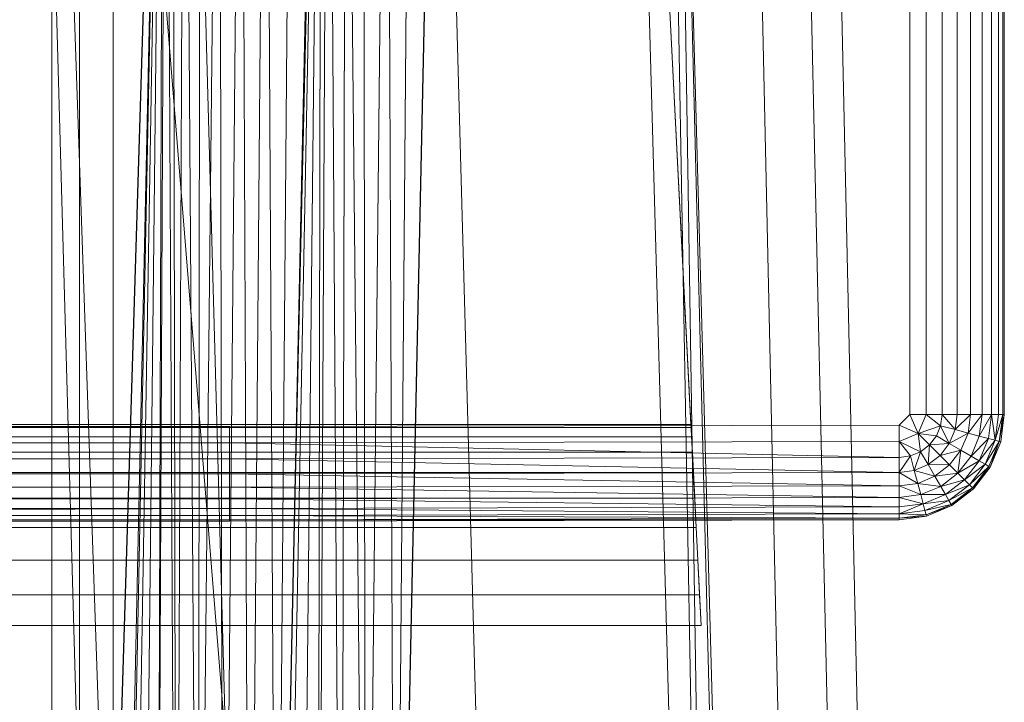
# Model space of a CAD drawing. Header units: metres. Extents: x 391.1 to 430.4, y 12.7 to 28.9.
# Tile 96 of 153: x 404.8434 to 404.9807, y 27.8704 to 27.9656. Entities that reach past the tile are written whole.
import ezdxf

# ---------------------------------------------------------------- set-up
doc = ezdxf.new("R2010")
doc.units = ezdxf.units.M
doc.layers.add('A-DETL-____-MBND', color=7, linetype='Continuous', lineweight=18)

# ---------------------------------------------------------------- blocks, each defined once
blk = doc.blocks.new('Family - Inodor PB-155417-01_FON_P0')
at = {"layer": 'A-DETL-____-MBND', "color": 253, "true_color": 0xaaaaaa}
for p, q in [((0.3742, 0.40749), (0.36709, 0.72691)), ((0.3742, 0.40749), (0.36709, 0.72691)), ((0.38104, 0.40776), (0.37392, 0.72725)), ((0.38104, 0.40776), (0.37392, 0.72725)), ((0.38526, 0.40793), (0.37814, 0.72747)), ((0.38526, 0.40793), (0.37814, 0.72747)), ((0.26816, 0.7262), (0.28224, 0.21652)), ((0.28568, 0.7262), (0.26951, 0.2042)), ((0.26951, 0.2042), (0.28565, 0.7256)), ((0.26951, 0.2042), (0.28565, 0.7256)), ((0.27003, 0.72561), (0.27003, 0.44571)), ((0.27003, 0.72561), (0.27965, 0.44571)), ((0.27003, 0.72561), (0.27003, 0.44571)), ((0.27003, 0.72561), (0.27965, 0.44571)), ((0.27003, 0.72561), (0.27003, 0.44571)), ((0.27003, 0.72561), (0.27003, 0.44571)), ((0.27003, 0.21593), (0.28565, 0.7256)), ((0.27003, 0.21593), (0.28565, 0.7256)), ((0.27392, 0.72561), (0.27392, 0.44571)), ((0.27392, 0.72561), (0.27392, 0.44571)), ((0.27859, 0.72561), (0.27859, 0.44571)), ((0.27859, 0.72561), (0.30126, 0.44572)), ((0.27859, 0.72561), (0.27859, 0.44571)), ((0.27859, 0.72561), (0.30126, 0.44572)), ((0.28565, 0.7256), (0.27965, 0.44571)), ((0.27965, 0.44571), (0.28565, 0.7256)), ((0.28565, 0.7256), (0.27965, 0.44571)), ((0.27965, 0.44571), (0.28565, 0.7256)), ((0.28565, 0.7256), (0.27996, 0.44571)), ((0.27996, 0.44571), (0.28565, 0.7256)), ((0.28565, 0.7256), (0.28094, 0.44571)), ((0.28094, 0.44571), (0.28565, 0.7256)), ((0.28565, 0.7256), (0.28254, 0.44571)), ((0.28254, 0.44571), (0.28565, 0.7256)), ((0.28565, 0.7256), (0.28471, 0.44571)), ((0.28471, 0.44571), (0.28565, 0.7256)), ((0.28471, 0.44571), (0.28596, 0.7256)), ((0.28471, 0.44571), (0.28596, 0.7256)), ((0.28596, 0.7256), (0.28739, 0.44571)), ((0.28596, 0.7256), (0.28739, 0.44571)), ((0.28694, 0.7256), (0.28739, 0.44571)), ((0.28694, 0.7256), (0.28739, 0.44571)), ((0.28854, 0.7256), (0.28739, 0.44571)), ((0.28739, 0.44571), (0.28854, 0.7256)), ((0.28854, 0.7256), (0.29049, 0.44571)), ((0.28854, 0.7256), (0.29049, 0.44571)), ((0.28891, 0.7262), (0.30299, 0.21652)), ((0.29071, 0.7256), (0.29049, 0.44571)), ((0.29049, 0.44571), (0.29071, 0.7256)), ((0.29049, 0.44571), (0.29339, 0.7256)), ((0.29049, 0.44571), (0.29339, 0.7256)), ((0.29339, 0.7256), (0.29392, 0.44571)), ((0.29339, 0.7256), (0.29392, 0.44571)), ((0.29649, 0.7256), (0.29392, 0.44571)), ((0.29392, 0.44571), (0.29649, 0.7256)), ((0.29649, 0.7256), (0.29758, 0.44571)), ((0.29649, 0.7256), (0.29758, 0.44571)), ((0.29992, 0.7256), (0.29758, 0.44571)), ((0.29758, 0.44571), (0.29992, 0.7256)), ((0.29992, 0.7256), (0.30135, 0.44571)), ((0.29992, 0.7256), (0.30135, 0.44571)), ((0.3076, 0.72555), (0.30126, 0.44572)), ((0.30126, 0.44572), (0.3076, 0.72555)), ((0.30749, 0.7262), (0.30135, 0.44571)), ((0.30358, 0.7256), (0.30135, 0.44571)), ((0.30135, 0.44571), (0.30358, 0.7256)), ((0.30135, 0.44571), (0.30735, 0.7256)), ((0.30135, 0.44571), (0.30735, 0.7256)), ((0.3076, 0.72555), (0.30226, 0.44566)), ((0.30226, 0.44566), (0.3076, 0.72555)), ((0.3076, 0.72555), (0.30471, 0.44566)), ((0.30471, 0.44566), (0.3076, 0.72555)), ((0.3076, 0.72555), (0.30715, 0.44566)), ((0.30715, 0.44566), (0.3076, 0.72555)), ((0.30715, 0.44566), (0.3086, 0.72555)), ((0.30715, 0.44566), (0.3086, 0.72555)), ((0.3086, 0.72555), (0.31043, 0.44566)), ((0.3086, 0.72555), (0.31043, 0.44566)), ((0.31105, 0.72555), (0.31043, 0.44566)), ((0.31043, 0.44566), (0.31105, 0.72555)), ((0.31105, 0.72555), (0.31384, 0.44566)), ((0.31105, 0.72555), (0.31384, 0.44566)), ((0.31349, 0.72555), (0.31384, 0.44566)), ((0.31349, 0.72555), (0.31384, 0.44566)), ((0.31677, 0.72555), (0.31384, 0.44566)), ((0.31384, 0.44566), (0.31677, 0.72555)), ((0.31677, 0.72555), (0.31794, 0.44566)), ((0.31677, 0.72555), (0.31794, 0.44566)), ((0.32408, 0.7262), (0.31794, 0.44566)), ((0.32019, 0.72555), (0.31794, 0.44566)), ((0.31794, 0.44566), (0.32019, 0.72555)), ((0.31794, 0.44566), (0.32395, 0.72555)), ((0.31794, 0.44566), (0.32395, 0.72555)), ((0.32395, 0.7262), (0.33803, 0.21652)), ((0.35083, 0.7262), (0.36491, 0.21652)), ((0.35578, 0.7262), (0.36491, 0.21652)), ((0.35697, 0.7262), (0.36491, 0.21652)), ((0.35697, 0.7262), (0.36986, 0.21652)), ((0.35697, 0.7262), (0.37104, 0.21652)), ((0.3592, 0.57586), (0.35226, 0.71226)), ((0.35226, 0.71226), (0.36063, 0.54781)), ((0.38973, 0.71226), (0.38973, 0.57723)), ((0.38973, 0.71226), (0.38973, 0.57723)), ((0.38973, 0.71226), (0.38973, 0.57723)), ((0.39201, 0.71226), (0.39201, 0.57723)), ((0.39201, 0.71226), (0.39201, 0.57723)), ((0.39201, 0.71226), (0.39201, 0.57723)), ((0.39423, 0.71226), (0.39423, 0.57723)), ((0.39423, 0.71226), (0.39423, 0.57723)), ((0.39423, 0.71226), (0.39423, 0.57723)), ((0.39631, 0.71226), (0.39631, 0.57723)), ((0.39631, 0.71226), (0.39631, 0.57723)), ((0.39631, 0.71226), (0.39631, 0.57723)), ((0.39819, 0.71226), (0.39819, 0.57723)), ((0.39819, 0.71226), (0.39819, 0.57723)), ((0.39819, 0.71226), (0.39819, 0.57723)), ((0.39982, 0.71226), (0.39982, 0.57723)), ((0.39982, 0.71226), (0.39982, 0.57723)), ((0.39982, 0.71226), (0.39982, 0.57723)), ((0.40114, 0.71226), (0.40114, 0.57723)), ((0.40114, 0.71226), (0.40114, 0.57723)), ((0.40114, 0.71226), (0.40114, 0.57723)), ((0.40211, 0.71226), (0.40211, 0.57723)), ((0.40211, 0.71226), (0.40211, 0.57723)), ((0.40211, 0.71226), (0.40211, 0.57723)), ((0.40271, 0.71226), (0.40271, 0.57723)), ((0.40271, 0.71226), (0.40271, 0.57723)), ((0.40271, 0.71226), (0.40271, 0.57723)), ((0.40291, 0.71226), (0.40291, 0.57723)), ((0.40291, 0.71226), (0.40291, 0.57723)), ((0.40291, 0.71226), (0.40291, 0.57723)), ((0.40291, 0.71226), (0.40291, 0.57723)), ((0.38973, 0.57723), (0.38826, 0.57576)), ((0.38826, 0.57576), (0.38973, 0.57723)), ((0.38826, 0.57576), (0.38973, 0.57723)), ((0.38973, 0.57723), (0.39091, 0.57458)), ((0.38973, 0.57723), (0.39201, 0.57723)), ((0.38973, 0.57723), (0.39091, 0.57458)), ((0.38973, 0.57723), (0.39201, 0.57723)), ((0.39201, 0.57723), (0.39091, 0.57458)), ((0.39091, 0.57458), (0.39201, 0.57723)), ((0.39201, 0.57723), (0.39402, 0.57569)), ((0.39201, 0.57723), (0.39423, 0.57723)), ((0.39201, 0.57723), (0.39402, 0.57569)), ((0.39201, 0.57723), (0.39423, 0.57723)), ((0.39201, 0.57723), (0.39402, 0.57569)), ((0.39201, 0.57723), (0.39423, 0.57723)), ((0.39423, 0.57723), (0.39402, 0.57569)), ((0.39423, 0.57723), (0.39402, 0.57569)), ((0.39402, 0.57569), (0.39423, 0.57723)), ((0.39423, 0.57723), (0.39631, 0.57723)), ((0.39423, 0.57723), (0.39603, 0.57515)), ((0.39423, 0.57723), (0.39631, 0.57723)), ((0.39423, 0.57723), (0.39631, 0.57723)), ((0.39423, 0.57723), (0.39603, 0.57515)), ((0.39631, 0.57723), (0.39603, 0.57515)), ((0.39631, 0.57723), (0.39603, 0.57515)), ((0.39603, 0.57515), (0.39631, 0.57723)), ((0.39603, 0.57515), (0.39819, 0.57723)), ((0.39603, 0.57515), (0.39819, 0.57723)), ((0.39631, 0.57723), (0.39819, 0.57723)), ((0.39631, 0.57723), (0.39819, 0.57723)), ((0.39631, 0.57723), (0.39819, 0.57723)), ((0.39819, 0.57723), (0.39785, 0.57466)), ((0.39819, 0.57723), (0.39785, 0.57466)), ((0.39785, 0.57466), (0.39819, 0.57723)), ((0.39785, 0.57466), (0.39982, 0.57723)), ((0.39785, 0.57466), (0.39982, 0.57723)), ((0.39819, 0.57723), (0.39982, 0.57723)), ((0.39819, 0.57723), (0.39982, 0.57723)), ((0.39819, 0.57723), (0.39982, 0.57723)), ((0.39982, 0.57723), (0.39942, 0.57424)), ((0.39982, 0.57723), (0.39942, 0.57424)), ((0.39942, 0.57424), (0.39982, 0.57723)), ((0.39942, 0.57424), (0.40114, 0.57723)), ((0.39942, 0.57424), (0.40114, 0.57723)), ((0.39982, 0.57723), (0.40114, 0.57723)), ((0.39982, 0.57723), (0.40114, 0.57723)), ((0.39982, 0.57723), (0.40114, 0.57723)), ((0.40114, 0.57723), (0.4007, 0.5739)), ((0.40114, 0.57723), (0.4007, 0.5739)), ((0.4007, 0.5739), (0.40114, 0.57723)), ((0.40114, 0.57723), (0.40211, 0.57723)), ((0.40114, 0.57723), (0.40164, 0.57365)), ((0.40114, 0.57723), (0.40211, 0.57723)), ((0.40114, 0.57723), (0.40211, 0.57723)), ((0.40114, 0.57723), (0.40164, 0.57365)), ((0.40211, 0.57723), (0.40164, 0.57365)), ((0.40211, 0.57723), (0.40164, 0.57365)), ((0.40164, 0.57365), (0.40211, 0.57723)), ((0.40164, 0.57365), (0.40271, 0.57723)), ((0.40164, 0.57365), (0.40271, 0.57723)), ((0.40211, 0.57723), (0.40271, 0.57723)), ((0.40211, 0.57723), (0.40271, 0.57723)), ((0.40211, 0.57723), (0.40271, 0.57723)), ((0.40271, 0.57723), (0.40221, 0.57349)), ((0.40271, 0.57723), (0.40221, 0.57349)), ((0.40221, 0.57349), (0.40291, 0.57723)), ((0.40221, 0.57349), (0.40271, 0.57723)), ((0.40221, 0.57349), (0.40291, 0.57723)), ((0.40291, 0.57723), (0.40241, 0.57344)), ((0.40291, 0.57723), (0.40241, 0.57344)), ((0.40291, 0.57723), (0.40241, 0.57344)), ((0.40291, 0.57723), (0.40241, 0.57344)), ((0.40271, 0.57723), (0.40291, 0.57723)), ((0.40271, 0.57723), (0.40291, 0.57723)), ((0.40271, 0.57723), (0.40291, 0.57723)), ((0.3592, 0.57586), (0.04193, 0.57586)), ((0.10805, 0.57556), (0.29485, 0.57556)), ((0.10805, 0.57556), (0.29485, 0.57556)), ((0.10805, 0.57556), (0.29485, 0.57556)), ((0.29485, 0.57556), (0.38826, 0.57576)), ((0.29485, 0.57556), (0.38826, 0.57576)), ((0.29485, 0.57556), (0.38826, 0.57576)), ((0.29485, 0.57556), (0.29485, 0.57328)), ((0.29485, 0.57556), (0.29485, 0.57328)), ((0.35923, 0.57542), (0.3592, 0.57586)), ((0.38826, 0.57576), (0.38826, 0.57348)), ((0.38826, 0.57576), (0.39091, 0.57458)), ((0.38826, 0.57348), (0.38826, 0.57576)), ((0.38826, 0.57576), (0.39091, 0.57458)), ((0.39091, 0.57458), (0.39402, 0.57569)), ((0.39091, 0.57458), (0.39402, 0.57569)), ((0.39402, 0.57569), (0.39343, 0.57425)), ((0.39402, 0.57569), (0.39343, 0.57425)), ((0.39343, 0.57425), (0.39402, 0.57569)), ((0.39603, 0.57515), (0.39402, 0.57569)), ((0.39402, 0.57569), (0.39523, 0.57321)), ((0.39402, 0.57569), (0.39603, 0.57515)), ((0.39402, 0.57569), (0.39603, 0.57515)), ((0.39402, 0.57569), (0.39523, 0.57321)), ((0.35929, 0.57413), (0.04184, 0.57413)), ((0.35923, 0.57542), (0.04191, 0.57542)), ((0.35929, 0.57413), (0.35923, 0.57542)), ((0.3594, 0.57201), (0.35929, 0.57413)), ((0.39091, 0.57458), (0.38826, 0.57348)), ((0.38826, 0.57348), (0.39091, 0.57458)), ((0.39091, 0.57458), (0.39124, 0.57206)), ((0.39091, 0.57458), (0.39248, 0.57301)), ((0.39091, 0.57458), (0.39343, 0.57425)), ((0.39091, 0.57458), (0.39124, 0.57206)), ((0.39091, 0.57458), (0.39248, 0.57301)), ((0.39091, 0.57458), (0.39124, 0.57206)), ((0.39091, 0.57458), (0.39343, 0.57425)), ((0.39091, 0.57458), (0.39248, 0.57301)), ((0.39091, 0.57458), (0.39343, 0.57425)), ((0.39343, 0.57425), (0.39248, 0.57301)), ((0.39343, 0.57425), (0.39248, 0.57301)), ((0.39248, 0.57301), (0.39343, 0.57425)), ((0.39343, 0.57425), (0.39523, 0.57321)), ((0.39343, 0.57425), (0.39523, 0.57321)), ((0.39343, 0.57425), (0.39523, 0.57321)), ((0.39603, 0.57515), (0.39523, 0.57321)), ((0.39603, 0.57515), (0.39523, 0.57321)), ((0.39523, 0.57321), (0.39603, 0.57515)), ((0.39523, 0.57321), (0.39785, 0.57466)), ((0.39523, 0.57321), (0.39785, 0.57466)), ((0.39603, 0.57515), (0.39785, 0.57466)), ((0.39603, 0.57515), (0.39785, 0.57466)), ((0.39603, 0.57515), (0.39785, 0.57466)), ((0.39785, 0.57466), (0.39686, 0.57227)), ((0.39785, 0.57466), (0.39686, 0.57227)), ((0.39686, 0.57227), (0.39785, 0.57466)), ((0.39785, 0.57466), (0.39942, 0.57424)), ((0.39785, 0.57466), (0.39942, 0.57424)), ((0.39785, 0.57466), (0.39942, 0.57424)), ((0.39942, 0.57424), (0.39827, 0.57145)), ((0.39942, 0.57424), (0.39827, 0.57145)), ((0.39827, 0.57145), (0.39942, 0.57424)), ((0.39942, 0.57424), (0.4007, 0.5739)), ((0.39942, 0.57424), (0.4007, 0.5739)), ((0.39942, 0.57424), (0.4007, 0.5739)), ((0.10805, 0.57328), (0.29485, 0.57328)), ((0.10805, 0.57328), (0.29485, 0.57328)), ((0.10805, 0.57328), (0.29485, 0.57328)), ((0.38826, 0.57348), (0.29485, 0.57328)), ((0.38826, 0.57348), (0.29485, 0.57328)), ((0.29485, 0.57328), (0.38826, 0.57348)), ((0.29485, 0.57328), (0.29485, 0.57106)), ((0.29485, 0.57328), (0.38826, 0.57126)), ((0.29485, 0.57328), (0.29485, 0.57106)), ((0.29485, 0.57328), (0.38826, 0.57126)), ((0.38826, 0.57348), (0.38826, 0.57126)), ((0.38826, 0.57348), (0.3898, 0.57147)), ((0.38826, 0.57348), (0.38826, 0.57126)), ((0.38826, 0.57126), (0.38826, 0.57348)), ((0.38826, 0.57348), (0.3898, 0.57147)), ((0.38826, 0.57348), (0.39124, 0.57206)), ((0.38826, 0.57348), (0.3898, 0.57147)), ((0.38826, 0.57348), (0.39124, 0.57206)), ((0.39248, 0.57301), (0.39124, 0.57206)), ((0.39248, 0.57301), (0.39124, 0.57206)), ((0.39124, 0.57206), (0.39248, 0.57301)), ((0.39248, 0.57301), (0.39228, 0.57026)), ((0.39228, 0.57026), (0.39248, 0.57301)), ((0.39248, 0.57301), (0.39523, 0.57321)), ((0.39248, 0.57301), (0.39523, 0.57321)), ((0.39248, 0.57301), (0.39395, 0.57154)), ((0.39248, 0.57301), (0.39395, 0.57154)), ((0.39248, 0.57301), (0.39395, 0.57154)), ((0.39523, 0.57321), (0.39395, 0.57154)), ((0.39523, 0.57321), (0.39395, 0.57154)), ((0.39395, 0.57154), (0.39523, 0.57321)), ((0.39523, 0.57321), (0.39686, 0.57227)), ((0.39523, 0.57321), (0.39686, 0.57227)), ((0.39523, 0.57321), (0.39686, 0.57227)), ((0.39827, 0.57145), (0.4007, 0.5739)), ((0.39827, 0.57145), (0.4007, 0.5739)), ((0.4007, 0.5739), (0.39941, 0.57079)), ((0.4007, 0.5739), (0.39941, 0.57079)), ((0.39941, 0.57079), (0.4007, 0.5739)), ((0.39941, 0.57079), (0.40164, 0.57365)), ((0.39941, 0.57079), (0.40164, 0.57365)), ((0.40164, 0.57365), (0.40025, 0.57031)), ((0.40164, 0.57365), (0.40025, 0.57031)), ((0.40025, 0.57031), (0.40164, 0.57365)), ((0.40025, 0.57031), (0.40221, 0.57349)), ((0.40025, 0.57031), (0.40221, 0.57349)), ((0.4007, 0.5739), (0.40164, 0.57365)), ((0.4007, 0.5739), (0.40164, 0.57365)), ((0.4007, 0.5739), (0.40164, 0.57365)), ((0.40221, 0.57349), (0.40077, 0.57001)), ((0.40221, 0.57349), (0.40077, 0.57001)), ((0.40077, 0.57001), (0.40221, 0.57349)), ((0.40221, 0.57349), (0.40094, 0.56991)), ((0.40094, 0.56991), (0.40221, 0.57349)), ((0.40241, 0.57344), (0.40094, 0.56991)), ((0.40241, 0.57344), (0.40094, 0.56991)), ((0.40241, 0.57344), (0.40094, 0.56991)), ((0.40094, 0.56991), (0.40241, 0.57344)), ((0.40164, 0.57365), (0.40221, 0.57349)), ((0.40164, 0.57365), (0.40221, 0.57349)), ((0.40164, 0.57365), (0.40221, 0.57349)), ((0.40221, 0.57349), (0.40241, 0.57344)), ((0.40221, 0.57349), (0.40241, 0.57344)), ((0.40221, 0.57349), (0.40241, 0.57344)), ((0.3594, 0.57201), (0.04173, 0.57201)), ((0.35955, 0.56914), (0.3594, 0.57201)), ((0.3898, 0.57147), (0.38826, 0.57126)), ((0.38826, 0.57126), (0.3898, 0.57147)), ((0.3898, 0.57147), (0.38826, 0.56918)), ((0.38826, 0.57126), (0.3898, 0.57147)), ((0.38826, 0.56918), (0.3898, 0.57147)), ((0.39124, 0.57206), (0.3898, 0.57147)), ((0.39124, 0.57206), (0.3898, 0.57147)), ((0.3898, 0.57147), (0.39124, 0.57206)), ((0.3898, 0.57147), (0.39034, 0.56946)), ((0.3898, 0.57147), (0.39034, 0.56946)), ((0.3898, 0.57147), (0.39034, 0.56946)), ((0.39124, 0.57206), (0.39034, 0.56946)), ((0.39034, 0.56946), (0.39124, 0.57206)), ((0.39124, 0.57206), (0.39228, 0.57026)), ((0.39124, 0.57206), (0.39228, 0.57026)), ((0.39124, 0.57206), (0.39228, 0.57026)), ((0.39395, 0.57154), (0.39228, 0.57026)), ((0.39228, 0.57026), (0.39395, 0.57154)), ((0.39228, 0.57026), (0.39395, 0.57154)), ((0.39395, 0.57154), (0.39686, 0.57227)), ((0.39395, 0.57154), (0.39686, 0.57227)), ((0.39395, 0.57154), (0.39528, 0.57021)), ((0.39395, 0.57154), (0.39528, 0.57021)), ((0.39395, 0.57154), (0.39528, 0.57021)), ((0.39686, 0.57227), (0.39528, 0.57021)), ((0.39686, 0.57227), (0.39528, 0.57021)), ((0.39528, 0.57021), (0.39686, 0.57227)), ((0.39686, 0.57227), (0.39643, 0.56906)), ((0.39643, 0.56906), (0.39686, 0.57227)), ((0.39827, 0.57145), (0.39643, 0.56906)), ((0.39643, 0.56906), (0.39827, 0.57145)), ((0.39643, 0.56906), (0.39827, 0.57145)), ((0.39686, 0.57227), (0.39827, 0.57145)), ((0.39686, 0.57227), (0.39827, 0.57145)), ((0.39686, 0.57227), (0.39827, 0.57145)), ((0.39827, 0.57145), (0.39941, 0.57079)), ((0.39827, 0.57145), (0.39941, 0.57079)), ((0.39827, 0.57145), (0.39941, 0.57079)), ((0.10805, 0.57106), (0.29485, 0.57106)), ((0.10805, 0.57106), (0.29485, 0.57106)), ((0.10805, 0.57106), (0.29485, 0.57106)), ((0.38826, 0.57126), (0.29485, 0.57106)), ((0.38826, 0.57126), (0.29485, 0.57106)), ((0.29485, 0.57106), (0.38826, 0.57126)), ((0.29485, 0.57106), (0.29485, 0.56898)), ((0.29485, 0.57106), (0.38826, 0.56918)), ((0.29485, 0.57106), (0.29485, 0.56898)), ((0.29485, 0.57106), (0.38826, 0.56918)), ((0.38826, 0.57126), (0.38826, 0.56918)), ((0.38826, 0.57126), (0.38826, 0.56918)), ((0.38826, 0.57126), (0.38826, 0.56918)), ((0.39228, 0.57026), (0.39034, 0.56946)), ((0.39034, 0.56946), (0.39228, 0.57026)), ((0.39034, 0.56946), (0.39228, 0.57026)), ((0.39228, 0.57026), (0.39322, 0.56863)), ((0.39228, 0.57026), (0.39322, 0.56863)), ((0.39228, 0.57026), (0.39528, 0.57021)), ((0.39228, 0.57026), (0.39322, 0.56863)), ((0.39228, 0.57026), (0.39528, 0.57021)), ((0.39528, 0.57021), (0.39322, 0.56863)), ((0.39528, 0.57021), (0.39322, 0.56863)), ((0.39322, 0.56863), (0.39528, 0.57021)), ((0.39528, 0.57021), (0.39643, 0.56906)), ((0.39528, 0.57021), (0.39643, 0.56906)), ((0.39528, 0.57021), (0.39643, 0.56906)), ((0.39643, 0.56906), (0.39941, 0.57079)), ((0.39643, 0.56906), (0.39941, 0.57079)), ((0.39941, 0.57079), (0.39736, 0.56812)), ((0.39941, 0.57079), (0.39736, 0.56812)), ((0.39736, 0.56812), (0.39941, 0.57079)), ((0.39736, 0.56812), (0.40025, 0.57031)), ((0.39736, 0.56812), (0.40025, 0.57031)), ((0.40025, 0.57031), (0.39805, 0.56744)), ((0.40025, 0.57031), (0.39805, 0.56744)), ((0.39805, 0.56744), (0.40025, 0.57031)), ((0.39805, 0.56744), (0.40077, 0.57001)), ((0.39805, 0.56744), (0.40077, 0.57001)), ((0.40077, 0.57001), (0.39847, 0.56702)), ((0.40077, 0.57001), (0.39847, 0.56702)), ((0.39847, 0.56702), (0.40077, 0.57001)), ((0.40077, 0.57001), (0.39862, 0.56687)), ((0.39862, 0.56687), (0.40077, 0.57001)), ((0.39941, 0.57079), (0.40025, 0.57031)), ((0.39941, 0.57079), (0.40025, 0.57031)), ((0.39941, 0.57079), (0.40025, 0.57031)), ((0.40025, 0.57031), (0.40077, 0.57001)), ((0.40025, 0.57031), (0.40077, 0.57001)), ((0.40025, 0.57031), (0.40077, 0.57001)), ((0.40077, 0.57001), (0.40094, 0.56991)), ((0.40077, 0.57001), (0.40094, 0.56991)), ((0.40077, 0.57001), (0.40094, 0.56991)), ((0.35955, 0.56914), (0.04159, 0.56914)), ((0.10805, 0.56898), (0.29485, 0.56898)), ((0.10805, 0.56898), (0.29485, 0.56898)), ((0.10805, 0.56898), (0.29485, 0.56898)), ((0.38826, 0.56918), (0.29485, 0.56898)), ((0.38826, 0.56918), (0.29485, 0.56898)), ((0.29485, 0.56898), (0.38826, 0.56918)), ((0.29485, 0.56898), (0.29485, 0.5671)), ((0.29485, 0.56898), (0.38826, 0.5673)), ((0.29485, 0.56898), (0.29485, 0.5671)), ((0.29485, 0.56898), (0.38826, 0.5673)), ((0.35973, 0.5656), (0.35955, 0.56914)), ((0.39034, 0.56946), (0.38826, 0.56918)), ((0.38826, 0.56918), (0.39034, 0.56946)), ((0.38826, 0.56918), (0.39034, 0.56946)), ((0.38826, 0.56918), (0.38826, 0.5673)), ((0.38826, 0.56918), (0.38826, 0.5673)), ((0.38826, 0.56918), (0.39083, 0.56764)), ((0.38826, 0.56918), (0.38826, 0.5673)), ((0.38826, 0.56918), (0.39083, 0.56764)), ((0.39034, 0.56946), (0.39083, 0.56764)), ((0.39034, 0.56946), (0.39083, 0.56764)), ((0.39034, 0.56946), (0.39322, 0.56863)), ((0.39034, 0.56946), (0.39083, 0.56764)), ((0.39034, 0.56946), (0.39322, 0.56863)), ((0.39322, 0.56863), (0.39083, 0.56764)), ((0.39322, 0.56863), (0.39083, 0.56764)), ((0.39083, 0.56764), (0.39322, 0.56863)), ((0.39322, 0.56863), (0.39643, 0.56906)), ((0.39322, 0.56863), (0.39643, 0.56906)), ((0.39322, 0.56863), (0.39404, 0.56722)), ((0.39322, 0.56863), (0.39404, 0.56722)), ((0.39322, 0.56863), (0.39404, 0.56722)), ((0.39643, 0.56906), (0.39404, 0.56722)), ((0.39643, 0.56906), (0.39404, 0.56722)), ((0.39404, 0.56722), (0.39643, 0.56906)), ((0.39643, 0.56906), (0.39736, 0.56812)), ((0.39643, 0.56906), (0.39736, 0.56812)), ((0.39643, 0.56906), (0.39736, 0.56812)), ((0.40094, 0.56991), (0.39862, 0.56687)), ((0.40094, 0.56991), (0.39862, 0.56687)), ((0.40094, 0.56991), (0.39862, 0.56687)), ((0.39862, 0.56687), (0.40094, 0.56991)), ((0.38826, 0.5673), (0.29485, 0.5671)), ((0.38826, 0.5673), (0.29485, 0.5671)), ((0.29485, 0.5671), (0.38826, 0.5673)), ((0.39083, 0.56764), (0.38826, 0.5673)), ((0.39083, 0.56764), (0.38826, 0.5673)), ((0.38826, 0.5673), (0.39083, 0.56764)), ((0.38826, 0.5673), (0.38826, 0.56567)), ((0.38826, 0.5673), (0.38826, 0.56567)), ((0.38826, 0.5673), (0.39125, 0.56607)), ((0.38826, 0.5673), (0.38826, 0.56567)), ((0.38826, 0.5673), (0.39125, 0.56607)), ((0.39083, 0.56764), (0.39125, 0.56607)), ((0.39083, 0.56764), (0.39125, 0.56607)), ((0.39083, 0.56764), (0.39404, 0.56722)), ((0.39083, 0.56764), (0.39125, 0.56607)), ((0.39083, 0.56764), (0.39404, 0.56722)), ((0.39404, 0.56722), (0.39736, 0.56812)), ((0.39404, 0.56722), (0.39736, 0.56812)), ((0.39736, 0.56812), (0.3947, 0.56608)), ((0.39736, 0.56812), (0.3947, 0.56608)), ((0.3947, 0.56608), (0.39736, 0.56812)), ((0.3947, 0.56608), (0.39805, 0.56744)), ((0.3947, 0.56608), (0.39805, 0.56744)), ((0.39805, 0.56744), (0.39518, 0.56524)), ((0.39805, 0.56744), (0.39518, 0.56524)), ((0.39518, 0.56524), (0.39805, 0.56744)), ((0.39736, 0.56812), (0.39805, 0.56744)), ((0.39736, 0.56812), (0.39805, 0.56744)), ((0.39736, 0.56812), (0.39805, 0.56744)), ((0.39805, 0.56744), (0.39847, 0.56702)), ((0.39805, 0.56744), (0.39847, 0.56702)), ((0.39805, 0.56744), (0.39847, 0.56702)), ((0.10805, 0.5671), (0.29485, 0.5671)), ((0.10805, 0.5671), (0.29485, 0.5671)), ((0.10805, 0.5671), (0.29485, 0.5671)), ((0.29485, 0.5671), (0.29485, 0.56547)), ((0.29485, 0.5671), (0.38826, 0.56567)), ((0.29485, 0.5671), (0.29485, 0.56547)), ((0.29485, 0.5671), (0.38826, 0.56567)), ((0.39125, 0.56607), (0.38826, 0.56567)), ((0.39125, 0.56607), (0.38826, 0.56567)), ((0.38826, 0.56567), (0.39125, 0.56607)), ((0.39404, 0.56722), (0.39125, 0.56607)), ((0.39404, 0.56722), (0.39125, 0.56607)), ((0.39125, 0.56607), (0.39404, 0.56722)), ((0.39125, 0.56607), (0.3947, 0.56608)), ((0.39125, 0.56607), (0.3947, 0.56608)), ((0.39125, 0.56607), (0.39159, 0.56479)), ((0.39125, 0.56607), (0.39159, 0.56479)), ((0.39125, 0.56607), (0.39159, 0.56479)), ((0.3947, 0.56608), (0.39159, 0.56479)), ((0.3947, 0.56608), (0.39159, 0.56479)), ((0.39159, 0.56479), (0.3947, 0.56608)), ((0.39404, 0.56722), (0.3947, 0.56608)), ((0.39404, 0.56722), (0.3947, 0.56608)), ((0.39404, 0.56722), (0.3947, 0.56608)), ((0.3947, 0.56608), (0.39518, 0.56524)), ((0.3947, 0.56608), (0.39518, 0.56524)), ((0.3947, 0.56608), (0.39518, 0.56524)), ((0.39518, 0.56524), (0.39847, 0.56702)), ((0.39518, 0.56524), (0.39847, 0.56702)), ((0.39847, 0.56702), (0.39548, 0.56472)), ((0.39847, 0.56702), (0.39548, 0.56472)), ((0.39548, 0.56472), (0.39847, 0.56702)), ((0.39548, 0.56472), (0.39862, 0.56687)), ((0.39548, 0.56472), (0.39862, 0.56687)), ((0.39862, 0.56687), (0.39558, 0.56455)), ((0.39862, 0.56687), (0.39558, 0.56455)), ((0.39862, 0.56687), (0.39558, 0.56455)), ((0.39862, 0.56687), (0.39558, 0.56455)), ((0.39847, 0.56702), (0.39862, 0.56687)), ((0.39847, 0.56702), (0.39862, 0.56687)), ((0.39847, 0.56702), (0.39862, 0.56687)), ((0.35973, 0.5656), (0.04141, 0.56559)), ((0.10805, 0.56547), (0.29485, 0.56547)), ((0.10805, 0.56547), (0.29485, 0.56547)), ((0.10805, 0.56547), (0.29485, 0.56547)), ((0.38826, 0.56567), (0.29485, 0.56547)), ((0.38826, 0.56567), (0.29485, 0.56547)), ((0.29485, 0.56547), (0.38826, 0.56567)), ((0.29485, 0.56547), (0.29485, 0.56415)), ((0.29485, 0.56547), (0.29485, 0.56415)), ((0.29485, 0.56547), (0.38826, 0.56435)), ((0.29485, 0.56547), (0.29485, 0.56415)), ((0.29485, 0.56547), (0.38826, 0.56435)), ((0.35993, 0.56149), (0.35973, 0.5656)), ((0.38826, 0.56567), (0.38826, 0.56435)), ((0.38826, 0.56567), (0.38826, 0.56435)), ((0.38826, 0.56567), (0.39159, 0.56479)), ((0.38826, 0.56567), (0.38826, 0.56435)), ((0.38826, 0.56567), (0.39159, 0.56479)), ((0.39159, 0.56479), (0.38826, 0.56435)), ((0.39159, 0.56479), (0.38826, 0.56435)), ((0.38826, 0.56435), (0.39159, 0.56479)), ((0.39159, 0.56479), (0.38826, 0.56338)), ((0.38826, 0.56338), (0.39159, 0.56479)), ((0.39159, 0.56479), (0.39518, 0.56524)), ((0.39159, 0.56479), (0.39518, 0.56524)), ((0.39159, 0.56479), (0.39184, 0.56385)), ((0.39159, 0.56479), (0.39184, 0.56385)), ((0.39159, 0.56479), (0.39184, 0.56385)), ((0.39518, 0.56524), (0.39184, 0.56385)), ((0.39518, 0.56524), (0.39184, 0.56385)), ((0.39184, 0.56385), (0.39518, 0.56524)), ((0.39184, 0.56385), (0.39548, 0.56472)), ((0.39184, 0.56385), (0.39548, 0.56472)), ((0.39548, 0.56472), (0.392, 0.56328)), ((0.39548, 0.56472), (0.392, 0.56328)), ((0.392, 0.56328), (0.39548, 0.56472)), ((0.392, 0.56328), (0.39558, 0.56455)), ((0.392, 0.56328), (0.39558, 0.56455)), ((0.39558, 0.56455), (0.39205, 0.56308)), ((0.39558, 0.56455), (0.39205, 0.56308)), ((0.39558, 0.56455), (0.39205, 0.56308)), ((0.39558, 0.56455), (0.39205, 0.56308)), ((0.39518, 0.56524), (0.39548, 0.56472)), ((0.39518, 0.56524), (0.39548, 0.56472)), ((0.39518, 0.56524), (0.39548, 0.56472)), ((0.39548, 0.56472), (0.39558, 0.56455)), ((0.39548, 0.56472), (0.39558, 0.56455)), ((0.39548, 0.56472), (0.39558, 0.56455)), ((0.10805, 0.56415), (0.29485, 0.56415)), ((0.10805, 0.56415), (0.29485, 0.56415)), ((0.10805, 0.56415), (0.29485, 0.56415)), ((0.29485, 0.56415), (0.10805, 0.56318)), ((0.10805, 0.56318), (0.29485, 0.56415)), ((0.10805, 0.56318), (0.29485, 0.56318)), ((0.10805, 0.56318), (0.29485, 0.56318)), ((0.10805, 0.56318), (0.29485, 0.56318)), ((0.38826, 0.56435), (0.29485, 0.56415)), ((0.38826, 0.56435), (0.29485, 0.56415)), ((0.29485, 0.56415), (0.38826, 0.56435)), ((0.29485, 0.56415), (0.29485, 0.56318)), ((0.29485, 0.56415), (0.29485, 0.56318)), ((0.29485, 0.56415), (0.38826, 0.56338)), ((0.29485, 0.56415), (0.29485, 0.56318)), ((0.29485, 0.56415), (0.38826, 0.56338)), ((0.38826, 0.56338), (0.29485, 0.56318)), ((0.38826, 0.56338), (0.29485, 0.56318)), ((0.29485, 0.56318), (0.38826, 0.56338)), ((0.29485, 0.56318), (0.29485, 0.56258)), ((0.29485, 0.56318), (0.29485, 0.56258)), ((0.29485, 0.56318), (0.38826, 0.56278)), ((0.29485, 0.56318), (0.29485, 0.56258)), ((0.29485, 0.56318), (0.38826, 0.56278)), ((0.38826, 0.56435), (0.38826, 0.56338)), ((0.38826, 0.56435), (0.38826, 0.56338)), ((0.38826, 0.56435), (0.38826, 0.56338)), ((0.39184, 0.56385), (0.38826, 0.56338)), ((0.38826, 0.56338), (0.39184, 0.56385)), ((0.38826, 0.56338), (0.39184, 0.56385)), ((0.38826, 0.56338), (0.38826, 0.56278)), ((0.38826, 0.56338), (0.38826, 0.56278)), ((0.38826, 0.56338), (0.392, 0.56328)), ((0.38826, 0.56338), (0.38826, 0.56278)), ((0.38826, 0.56338), (0.392, 0.56328)), ((0.392, 0.56328), (0.38826, 0.56278)), ((0.392, 0.56328), (0.38826, 0.56278)), ((0.38826, 0.56278), (0.392, 0.56328)), ((0.39184, 0.56385), (0.392, 0.56328)), ((0.39184, 0.56385), (0.392, 0.56328)), ((0.39184, 0.56385), (0.392, 0.56328)), ((0.392, 0.56328), (0.39205, 0.56308)), ((0.392, 0.56328), (0.39205, 0.56308)), ((0.392, 0.56328), (0.39205, 0.56308)), ((0.38826, 0.56258), (0.01465, 0.56258)), ((0.38826, 0.56258), (0.01465, 0.56258)), ((0.10805, 0.56258), (0.29485, 0.56258)), ((0.10805, 0.56258), (0.29485, 0.56258)), ((0.10805, 0.56258), (0.29485, 0.56258)), ((0.29485, 0.56238), (0.10805, 0.56238)), ((0.10805, 0.56238), (0.29485, 0.56238)), ((0.38826, 0.56278), (0.29485, 0.56258)), ((0.38826, 0.56278), (0.29485, 0.56258)), ((0.29485, 0.56258), (0.38826, 0.56278)), ((0.29485, 0.56258), (0.29485, 0.56238)), ((0.38826, 0.56258), (0.29485, 0.56238)), ((0.29485, 0.56258), (0.29485, 0.56238)), ((0.29485, 0.56258), (0.38826, 0.56258)), ((0.29485, 0.56258), (0.29485, 0.56238)), ((0.38826, 0.56258), (0.29485, 0.56238)), ((0.29485, 0.56258), (0.38826, 0.56258)), ((0.39205, 0.56308), (0.38826, 0.56258)), ((0.39205, 0.56308), (0.38826, 0.56258)), ((0.39205, 0.56308), (0.38826, 0.56258)), ((0.38826, 0.56278), (0.39205, 0.56308)), ((0.39205, 0.56308), (0.38826, 0.56258)), ((0.38826, 0.56278), (0.39205, 0.56308)), ((0.38826, 0.56278), (0.38826, 0.56258)), ((0.38826, 0.56278), (0.38826, 0.56258)), ((0.38826, 0.56278), (0.38826, 0.56258)), ((0.35993, 0.56149), (0.0412, 0.56149)), ((0.36017, 0.55695), (0.35993, 0.56149)), ((0.36017, 0.55695), (0.04097, 0.55695)), ((0.36041, 0.55211), (0.36017, 0.55695)), ((0.36041, 0.55211), (0.04072, 0.55211)), ((0.36063, 0.54781), (0.36041, 0.55211)), ((0.0405, 0.54781), (0.36063, 0.54781))]:
    blk.add_line(p, q, dxfattribs=at)
blk = doc.blocks.new('LONDR55-XX_ZZ-ARQ-CAA-M3D-Londres55_ifc-1-01_FON_P0')
at = {"layer": 'A-DETL-____-MBND', "color": 253, "lineweight": 18, "true_color": 0xaaaaaa}
blk.add_blockref('Family - Inodor PB-155417-01_FON_P0', (404.57781, 27.33331), dxfattribs=at)

msp = doc.modelspace()

# ---------------------------------------------------------------- block references
at = {"lineweight": 5}
msp.add_blockref('LONDR55-XX_ZZ-ARQ-CAA-M3D-Londres55_ifc-1-01_FON_P0', (0, 0), dxfattribs=at)

doc.saveas('drawing.dxf')
